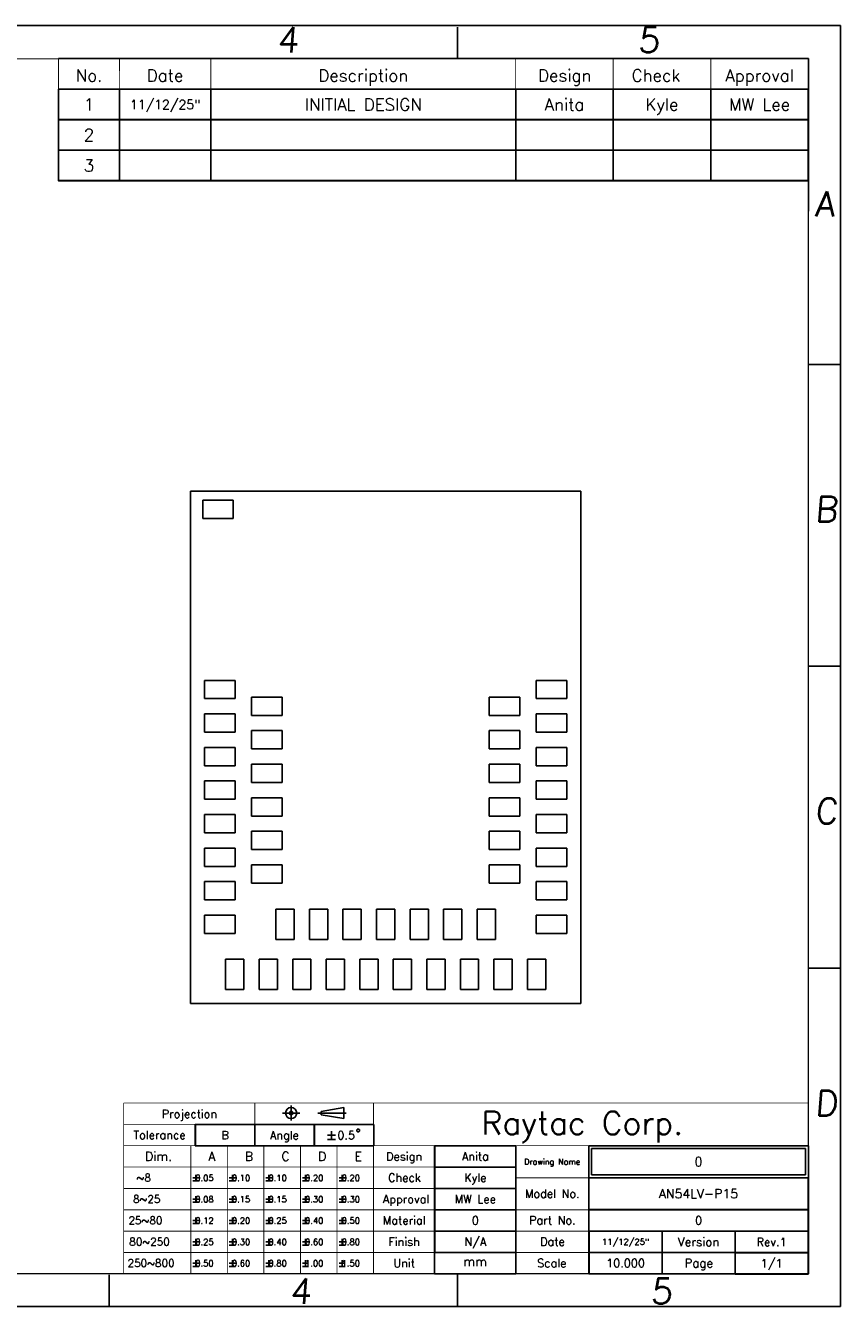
# Model space of a CAD drawing. Header units: millimetres. Extents: x 0 to 297, y 0 to 210.
# Tile 2 of 2: x 163 to 297, y 0 to 210. Entities that reach past the tile are written whole.
import ezdxf

# ---------------------------------------------------------------- set-up
doc = ezdxf.new("R2010")
doc.units = ezdxf.units.MM
doc.header["$LTSCALE"] = 16.335
doc.linetypes.add('CENTER', pattern=[0.6, 0.375, -0.075, 0.075, -0.075])
doc.layers.get('0').update_dxf_attribs({"linetype": 'CONTINUOUS'})
doc.layers.add('DEFAULT_1', color=7, linetype='CENTER')
doc.styles.get("Standard").update_dxf_attribs({"font": 'romans.ttf'})

msp = doc.modelspace()

# ---------------------------------------------------------------- linework, layer by layer
at = {"color": 7, "linetype": 'Continuous'}
for p, q in [((0, 210), (297, 210)), ((297, 0), (297, 210)), ((234.173, 204.558), (234.173, 209.751)), ((168.763, 204.583), (291.763, 204.583)), ((291.763, 204.583), (291.763, 179.583)), ((168.741, 199.557), (291.741, 199.557)), ((168.741, 199.557), (168.741, 184.557)), ((168.763, 199.583), (291.763, 199.583)), ((178.741, 199.557), (178.741, 184.557)), ((193.741, 199.557), (193.741, 184.557)), ((243.741, 199.557), (243.741, 184.557)), ((259.741, 199.557), (259.741, 184.557)), ((275.741, 199.557), (275.741, 184.557)), ((291.741, 199.557), (291.741, 184.557)), ((168.741, 194.557), (291.741, 194.557)), ((168.763, 194.583), (291.763, 194.583)), ((168.741, 189.557), (291.741, 189.557)), ((168.763, 189.583), (291.763, 189.583)), ((168.741, 184.557), (291.741, 184.557)), ((168.763, 184.583), (291.763, 184.583)), ((291.734, 154.454), (297, 154.454)), ((190.412, 133.649), (190.412, 49.649)), ((254.412, 133.649), (190.412, 133.649)), ((254.412, 49.649), (254.412, 133.649)), ((192.412, 132.199), (192.412, 129.199)), ((197.412, 132.199), (192.412, 132.199)), ((197.412, 129.199), (197.412, 132.199)), ((192.412, 129.199), (197.412, 129.199)), ((291.734, 104.953), (297, 104.953)), ((192.712, 102.649), (192.712, 99.649)), ((197.712, 102.649), (192.712, 102.649)), ((197.712, 99.649), (197.712, 102.649)), ((252.112, 102.649), (247.112, 102.649)), ((247.112, 102.649), (247.112, 99.649)), ((252.112, 99.649), (252.112, 102.649)), ((192.712, 99.649), (197.712, 99.649)), ((200.412, 99.899), (200.412, 96.899)), ((205.412, 99.899), (200.412, 99.899)), ((205.412, 96.899), (205.412, 99.899)), ((244.412, 99.899), (239.412, 99.899)), ((239.412, 99.899), (239.412, 96.899)), ((244.412, 96.899), (244.412, 99.899)), ((247.112, 99.649), (252.112, 99.649)), ((192.712, 97.149), (192.712, 94.149)), ((197.712, 97.149), (192.712, 97.149)), ((197.712, 94.149), (197.712, 97.149)), ((200.412, 96.899), (205.412, 96.899)), ((239.412, 96.899), (244.412, 96.899)), ((252.112, 97.149), (247.112, 97.149)), ((247.112, 97.149), (247.112, 94.149)), ((252.112, 94.149), (252.112, 97.149)), ((192.712, 94.149), (197.712, 94.149)), ((200.412, 94.399), (200.412, 91.399)), ((205.412, 94.399), (200.412, 94.399)), ((205.412, 91.399), (205.412, 94.399)), ((244.412, 94.399), (239.412, 94.399)), ((239.412, 94.399), (239.412, 91.399)), ((244.412, 91.399), (244.412, 94.399)), ((247.112, 94.149), (252.112, 94.149)), ((192.712, 91.649), (192.712, 88.649)), ((197.712, 91.649), (192.712, 91.649)), ((197.712, 88.649), (197.712, 91.649)), ((200.412, 91.399), (205.412, 91.399)), ((239.412, 91.399), (244.412, 91.399)), ((252.112, 91.649), (247.112, 91.649)), ((247.112, 91.649), (247.112, 88.649)), ((252.112, 88.649), (252.112, 91.649)), ((192.712, 88.649), (197.712, 88.649)), ((200.412, 88.899), (200.412, 85.899)), ((205.412, 88.899), (200.412, 88.899)), ((205.412, 85.899), (205.412, 88.899)), ((244.412, 88.899), (239.412, 88.899)), ((239.412, 88.899), (239.412, 85.899)), ((244.412, 85.899), (244.412, 88.899)), ((247.112, 88.649), (252.112, 88.649)), ((192.712, 86.149), (192.712, 83.149)), ((197.712, 86.149), (192.712, 86.149)), ((197.712, 83.149), (197.712, 86.149)), ((252.112, 86.149), (247.112, 86.149)), ((247.112, 86.149), (247.112, 83.149)), ((252.112, 83.149), (252.112, 86.149)), ((200.412, 85.899), (205.412, 85.899)), ((239.412, 85.899), (244.412, 85.899)), ((192.712, 83.149), (197.712, 83.149)), ((200.412, 83.399), (200.412, 80.399)), ((205.412, 83.399), (200.412, 83.399)), ((205.412, 80.399), (205.412, 83.399)), ((244.412, 83.399), (239.412, 83.399)), ((239.412, 83.399), (239.412, 80.399)), ((244.412, 80.399), (244.412, 83.399)), ((247.112, 83.149), (252.112, 83.149)), ((192.712, 80.649), (192.712, 77.649)), ((197.712, 80.649), (192.712, 80.649)), ((197.712, 77.649), (197.712, 80.649)), ((200.412, 80.399), (205.412, 80.399)), ((239.412, 80.399), (244.412, 80.399)), ((252.112, 80.649), (247.112, 80.649)), ((247.112, 80.649), (247.112, 77.649)), ((252.112, 77.649), (252.112, 80.649)), ((200.412, 77.899), (200.412, 74.899)), ((205.412, 77.899), (200.412, 77.899)), ((205.412, 74.899), (205.412, 77.899)), ((244.412, 77.899), (239.412, 77.899)), ((239.412, 77.899), (239.412, 74.899)), ((244.412, 74.899), (244.412, 77.899)), ((192.712, 77.649), (197.712, 77.649)), ((247.112, 77.649), (252.112, 77.649)), ((192.712, 75.149), (192.712, 72.149)), ((197.712, 75.149), (192.712, 75.149)), ((197.712, 72.149), (197.712, 75.149)), ((200.412, 74.899), (205.412, 74.899)), ((239.412, 74.899), (244.412, 74.899)), ((252.112, 75.149), (247.112, 75.149)), ((247.112, 75.149), (247.112, 72.149)), ((252.112, 72.149), (252.112, 75.149)), ((192.712, 72.149), (197.712, 72.149)), ((200.412, 72.399), (200.412, 69.399)), ((205.412, 72.399), (200.412, 72.399)), ((205.412, 69.399), (205.412, 72.399)), ((244.412, 72.399), (239.412, 72.399)), ((239.412, 72.399), (239.412, 69.399)), ((244.412, 69.399), (244.412, 72.399)), ((247.112, 72.149), (252.112, 72.149)), ((192.712, 69.649), (192.712, 66.649)), ((197.712, 69.649), (192.712, 69.649)), ((197.712, 66.649), (197.712, 69.649)), ((200.412, 69.399), (205.412, 69.399)), ((239.412, 69.399), (244.412, 69.399)), ((252.112, 69.649), (247.112, 69.649)), ((247.112, 69.649), (247.112, 66.649)), ((252.112, 66.649), (252.112, 69.649)), ((192.712, 66.649), (197.712, 66.649)), ((207.412, 65.149), (204.412, 65.149)), ((204.412, 65.149), (204.412, 60.149)), ((207.412, 60.149), (207.412, 65.149)), ((212.912, 65.149), (209.912, 65.149)), ((209.912, 65.149), (209.912, 60.149)), ((212.912, 60.149), (212.912, 65.149)), ((218.412, 65.149), (215.412, 65.149)), ((215.412, 65.149), (215.412, 60.149)), ((218.412, 60.149), (218.412, 65.149)), ((223.912, 65.149), (220.912, 65.149)), ((220.912, 65.149), (220.912, 60.149)), ((223.912, 60.149), (223.912, 65.149)), ((229.412, 65.149), (226.412, 65.149)), ((226.412, 65.149), (226.412, 60.149)), ((229.412, 60.149), (229.412, 65.149)), ((234.912, 65.149), (231.912, 65.149)), ((231.912, 65.149), (231.912, 60.149)), ((234.912, 60.149), (234.912, 65.149)), ((240.412, 65.149), (237.412, 65.149)), ((237.412, 65.149), (237.412, 60.149)), ((240.412, 60.149), (240.412, 65.149)), ((247.112, 66.649), (252.112, 66.649)), ((192.712, 64.149), (192.712, 61.149)), ((197.712, 64.149), (192.712, 64.149)), ((197.712, 61.149), (197.712, 64.149)), ((252.112, 64.149), (247.112, 64.149)), ((247.112, 64.149), (247.112, 61.149)), ((252.112, 61.149), (252.112, 64.149)), ((192.712, 61.149), (197.712, 61.149)), ((247.112, 61.149), (252.112, 61.149)), ((204.412, 60.149), (207.412, 60.149)), ((209.912, 60.149), (212.912, 60.149)), ((215.412, 60.149), (218.412, 60.149)), ((220.912, 60.149), (223.912, 60.149)), ((226.412, 60.149), (229.412, 60.149)), ((231.912, 60.149), (234.912, 60.149)), ((237.412, 60.149), (240.412, 60.149)), ((199.162, 56.949), (196.162, 56.949)), ((196.162, 56.949), (196.162, 51.949)), ((199.162, 51.949), (199.162, 56.949)), ((204.662, 56.949), (201.662, 56.949)), ((201.662, 56.949), (201.662, 51.949)), ((204.662, 51.949), (204.662, 56.949)), ((210.162, 56.949), (207.162, 56.949)), ((207.162, 56.949), (207.162, 51.949)), ((210.162, 51.949), (210.162, 56.949)), ((215.662, 56.949), (212.662, 56.949)), ((212.662, 56.949), (212.662, 51.949)), ((215.662, 51.949), (215.662, 56.949)), ((221.162, 56.949), (218.162, 56.949)), ((218.162, 56.949), (218.162, 51.949)), ((221.162, 51.949), (221.162, 56.949)), ((226.662, 56.949), (223.662, 56.949)), ((223.662, 56.949), (223.662, 51.949)), ((226.662, 51.949), (226.662, 56.949)), ((232.162, 56.949), (229.162, 56.949)), ((229.162, 56.949), (229.162, 51.949)), ((232.162, 51.949), (232.162, 56.949)), ((237.662, 56.949), (234.662, 56.949)), ((234.662, 56.949), (234.662, 51.949)), ((237.662, 51.949), (237.662, 56.949)), ((243.162, 56.949), (240.162, 56.949)), ((240.162, 56.949), (240.162, 51.949)), ((243.162, 51.949), (243.162, 56.949)), ((248.662, 56.949), (245.662, 56.949)), ((245.662, 56.949), (245.662, 51.949)), ((248.662, 51.949), (248.662, 56.949)), ((291.734, 55.452), (297, 55.452)), ((196.162, 51.949), (199.162, 51.949)), ((201.662, 51.949), (204.662, 51.949)), ((207.162, 51.949), (210.162, 51.949)), ((212.662, 51.949), (215.662, 51.949)), ((218.162, 51.949), (221.162, 51.949)), ((223.662, 51.949), (226.662, 51.949)), ((229.162, 51.949), (232.162, 51.949)), ((234.662, 51.949), (237.662, 51.949)), ((240.162, 51.949), (243.162, 51.949)), ((245.662, 51.949), (248.662, 51.949)), ((190.412, 49.649), (254.412, 49.649)), ((211.823, 31.981), (215.542, 32.61)), ((211.823, 31.409), (211.823, 31.981)), ((215.542, 30.779), (215.542, 32.61)), ((191.19, 29.827), (220.44, 29.827)), ((191.19, 29.827), (191.19, 26.327)), ((191.193, 29.823), (200.943, 29.823)), ((191.193, 29.823), (191.193, 26.323)), ((200.94, 29.827), (200.94, 26.327)), ((200.943, 29.823), (200.943, 26.323)), ((210.69, 29.827), (210.69, 26.327)), ((210.723, 29.808), (220.473, 29.808)), ((210.723, 29.808), (210.723, 26.308)), ((211.823, 31.409), (215.542, 30.779)), ((220.473, 29.808), (220.473, 26.308)), ((212.845, 28.058), (214.195, 28.058)), ((212.845, 27.383), (214.195, 27.383)), ((213.52, 28.733), (213.52, 27.383)), ((191.19, 26.327), (220.44, 26.327)), ((191.193, 26.323), (200.943, 26.323)), ((210.723, 26.308), (220.473, 26.308)), ((230.441, 26.344), (243.741, 26.344)), ((230.441, 26.344), (230.441, 5.344)), ((230.48, 26.347), (243.78, 26.347)), ((230.48, 26.347), (230.48, 8.847)), ((243.741, 26.344), (243.741, 5.344)), ((243.78, 26.347), (243.78, 8.847)), ((255.756, 26.325), (291.756, 26.325)), ((255.756, 26.325), (255.756, 5.325)), ((256.184, 25.898), (291.284, 25.898)), ((256.184, 25.898), (256.184, 21.548)), ((291.284, 25.898), (256.184, 25.898)), ((256.184, 25.898), (256.184, 21.548)), ((291.284, 25.898), (291.284, 21.548)), ((291.284, 21.548), (291.284, 25.898)), ((291.756, 26.325), (291.756, 5.325)), ((190.763, 21.063), (191.763, 21.063)), ((191.263, 21.563), (191.263, 20.563)), ((196.763, 21.063), (197.763, 21.063)), ((197.263, 21.563), (197.263, 20.563)), ((202.763, 21.063), (203.763, 21.063)), ((203.263, 21.563), (203.263, 20.563)), ((208.763, 21.063), (209.763, 21.063)), ((209.263, 21.563), (209.263, 20.563)), ((214.763, 21.063), (215.763, 21.063)), ((215.263, 21.563), (215.263, 20.563)), ((230.441, 22.844), (243.741, 22.844)), ((230.48, 22.847), (243.78, 22.847)), ((255.721, 21.093), (291.721, 21.093)), ((255.721, 21.093), (255.721, 15.873)), ((255.756, 21.075), (291.756, 21.075)), ((256.184, 21.548), (291.284, 21.548)), ((256.184, 21.548), (291.284, 21.548)), ((291.721, 21.093), (291.721, 15.873)), ((190.763, 20.563), (191.763, 20.563)), ((196.763, 20.563), (197.763, 20.563)), ((202.763, 20.563), (203.763, 20.563)), ((208.763, 20.563), (209.763, 20.563)), ((214.763, 20.563), (215.763, 20.563)), ((230.441, 19.344), (243.741, 19.344)), ((230.48, 19.347), (243.78, 19.347)), ((190.763, 17.563), (191.763, 17.563)), ((190.763, 17.063), (191.763, 17.063)), ((191.263, 18.063), (191.263, 17.063)), ((196.763, 17.563), (197.763, 17.563)), ((196.763, 17.063), (197.763, 17.063)), ((197.263, 18.063), (197.263, 17.063)), ((202.763, 17.563), (203.763, 17.563)), ((202.763, 17.063), (203.763, 17.063)), ((203.263, 18.063), (203.263, 17.063)), ((208.763, 17.563), (209.763, 17.563)), ((208.763, 17.063), (209.763, 17.063)), ((209.263, 18.063), (209.263, 17.063)), ((214.763, 17.563), (215.763, 17.563)), ((214.763, 17.063), (215.763, 17.063)), ((215.263, 18.063), (215.263, 17.063)), ((230.441, 15.844), (243.741, 15.844)), ((230.48, 15.847), (243.78, 15.847)), ((255.721, 15.873), (291.721, 15.873)), ((255.739, 15.846), (291.739, 15.846)), ((255.739, 15.846), (255.739, 12.346)), ((255.756, 15.825), (291.756, 15.825)), ((291.739, 15.846), (291.739, 12.346)), ((190.763, 14.063), (191.763, 14.063)), ((190.763, 13.563), (191.763, 13.563)), ((191.263, 14.563), (191.263, 13.563)), ((196.763, 14.063), (197.763, 14.063)), ((196.763, 13.563), (197.763, 13.563)), ((197.263, 14.563), (197.263, 13.563)), ((202.763, 14.063), (203.763, 14.063)), ((202.763, 13.563), (203.763, 13.563)), ((203.263, 14.563), (203.263, 13.563)), ((208.763, 14.063), (209.763, 14.063)), ((208.763, 13.563), (209.763, 13.563)), ((209.263, 14.563), (209.263, 13.563)), ((214.763, 14.063), (215.763, 14.063)), ((214.763, 13.563), (215.763, 13.563)), ((215.263, 14.563), (215.263, 13.563)), ((190.763, 10.563), (191.763, 10.563)), ((191.263, 11.063), (191.263, 10.063)), ((196.763, 10.563), (197.763, 10.563)), ((197.263, 11.063), (197.263, 10.063)), ((202.763, 10.563), (203.763, 10.563)), ((203.263, 11.063), (203.263, 10.063)), ((208.763, 10.563), (209.763, 10.563)), ((209.263, 11.063), (209.263, 10.063)), ((214.763, 10.563), (215.763, 10.563)), ((215.263, 11.063), (215.263, 10.063)), ((230.441, 12.344), (243.741, 12.344)), ((230.48, 12.347), (243.78, 12.347)), ((255.739, 12.346), (291.739, 12.346)), ((255.756, 12.325), (291.756, 12.325)), ((255.765, 12.345), (267.765, 12.345)), ((255.765, 12.345), (255.765, 5.345)), ((267.756, 12.325), (267.756, 5.325)), ((267.765, 12.345), (267.765, 5.345)), ((279.718, 12.307), (291.718, 12.307)), ((279.718, 12.307), (279.718, 5.307)), ((279.756, 12.325), (279.756, 5.325)), ((291.718, 12.307), (291.718, 5.307)), ((190.763, 10.063), (191.763, 10.063)), ((196.763, 10.063), (197.763, 10.063)), ((202.763, 10.063), (203.763, 10.063)), ((208.763, 10.063), (209.763, 10.063)), ((214.763, 10.063), (215.763, 10.063)), ((230.441, 8.844), (243.741, 8.844)), ((230.48, 8.847), (243.78, 8.847)), ((255.756, 8.825), (291.756, 8.825)), ((255.765, 8.845), (267.765, 8.845)), ((279.718, 8.807), (291.718, 8.807)), ((190.763, 7.063), (191.763, 7.063)), ((190.763, 6.563), (191.763, 6.563)), ((191.263, 7.563), (191.263, 6.563)), ((196.763, 7.063), (197.763, 7.063)), ((196.763, 6.563), (197.763, 6.563)), ((197.263, 7.563), (197.263, 6.563)), ((202.763, 7.063), (203.763, 7.063)), ((202.763, 6.563), (203.763, 6.563)), ((203.263, 7.563), (203.263, 6.563)), ((208.763, 7.063), (209.763, 7.063)), ((208.763, 6.563), (209.763, 6.563)), ((209.263, 7.563), (209.263, 6.563)), ((214.763, 7.063), (215.763, 7.063)), ((214.763, 6.563), (215.763, 6.563)), ((215.263, 7.563), (215.263, 6.563)), ((177.058, 5.192), (177.058, 0)), ((230.441, 5.344), (243.741, 5.344)), ((234.173, 5.192), (234.173, 0)), ((255.756, 5.325), (291.756, 5.325)), ((255.765, 5.345), (267.765, 5.345)), ((279.718, 5.307), (291.718, 5.307)), ((0, 0), (297, 0))]:
    msp.add_line(p, q, dxfattribs=at)
for points, const_width in [([(5.266, 204.558), (291.734, 204.558)], 0.2), ([(168.734, 204.558), (168.737, 184.485)], 0.15), ([(178.717, 184.521), (178.734, 204.558)], 0.15), ([(193.75, 184.554), (193.734, 204.558)], 0.15), ([(243.734, 204.558), (243.729, 184.494)], 0.15), ([(259.734, 204.558), (259.727, 184.534)], 0.15), ([(275.734, 204.558), (275.741, 184.495)], 0.15), ([(291.734, 204.558), (291.734, 5.348)], 0.2), ([(168.734, 199.558), (291.734, 199.558)], 0.15), ([(168.734, 194.558), (291.734, 194.558)], 0.15), ([(168.734, 189.558), (291.734, 189.558)], 0.15), ([(168.734, 184.558), (291.734, 184.558)], 0.15), ([(179.434, 33.348), (291.734, 33.348)], 0.15), ([(179.434, 5.348), (179.434, 33.348)], 0.15), ([(200.934, 26.348), (200.934, 33.348)], 0.15), ([(220.434, 5.348), (220.434, 33.348)], 0.15), ([(179.434, 29.848), (220.43, 29.848)], 0.15), ([(191.184, 26.348), (191.184, 29.848)], 0.15), ([(210.684, 26.348), (210.684, 29.848)], 0.15), ([(179.434, 26.348), (291.734, 26.348)], 0.15), ([(190.434, 5.348), (190.434, 26.348)], 0.15), ([(196.434, 26.348), (196.434, 5.348)], 0.15), ([(202.434, 26.348), (202.434, 5.348)], 0.15), ([(208.434, 26.348), (208.434, 5.348)], 0.15), ([(214.434, 26.348), (214.434, 5.348)], 0.15), ([(230.434, 5.348), (230.434, 26.348)], 0.15), ([(243.734, 5.348), (243.734, 26.348)], 0.15), ([(255.734, 5.348), (255.734, 26.348)], 0.15), ([(179.434, 22.848), (243.734, 22.848)], 0.15), ([(243.734, 21.098), (291.734, 21.098)], 0.15), ([(179.434, 19.348), (243.734, 19.348)], 0.15), ([(179.434, 15.848), (291.734, 15.848)], 0.15), ([(179.434, 12.348), (291.734, 12.348)], 0.15), ([(267.734, 5.348), (267.734, 12.348)], 0.15), ([(279.734, 5.348), (279.734, 12.348)], 0.15), ([(291.734, 8.848), (179.434, 8.848)], 0.15), ([(291.734, 5.348), (5.266, 5.348)], 0.2)]:
    msp.add_lwpolyline(points, dxfattribs=dict(at, const_width=const_width))
msp.add_lwpolyline([(217.676, 28.958), (217.676, 28.733), (217.789, 28.621), (218.014, 28.621), (218.126, 28.733), (218.126, 28.958), (218.014, 29.071), (217.789, 29.071), (217.676, 28.958)], dxfattribs=at)
for radius in [0.915, 0.288]:
    msp.add_circle((206.909, 31.695), radius, dxfattribs=at)
at = {"layer": 'DEFAULT_1', "color": 7, "linetype": 'CENTER'}
for p, q in [((205.508, 31.695), (208.329, 31.695)), ((206.909, 32.936), (206.909, 30.453)), ((211.305, 31.695), (215.911, 31.695))]:
    msp.add_line(p, q, dxfattribs=at)

# ---------------------------------------------------------------- texts
at = {"color": 7, "linetype": 'Continuous', "line_spacing_factor": 0.9}
for s, insert, char_height, width, attachment_point in [('\\Q5.0;4', (204.577, 209.747), 4.15, 5.97957, 1), ('\\Q5.0;5', (263.769, 209.747), 4.15, 5.97957, 1), ('No.', (173.762, 202.813), 2, 4.92473, 2), ('Date', (186.227, 202.813), 2, 6.75986, 2), ('Description', (218.734, 202.813), 2, 16.65233, 2), ('Design', (251.775, 202.813), 2, 9.84946, 2), ('Check', (266.745, 202.813), 2, 9.33333, 2), ('Approval', (283.741, 202.813), 2, 12.6595, 2), ('1', (173.741, 198.057), 2, 1.92115, 2), ('11/12/25"', (186.241, 197.807), 1.5, 12.83871, 2), ('INITIAL DESIGN', (218.741, 198.057), 2, 22.05735, 2), ('Anita', (251.741, 198.057), 2, 7.36201, 2), ('Kyle', (267.741, 198.057), 2, 6.19355, 2), ('MW Lee', (283.741, 198.057), 2, 11.64158, 2), ('2', (173.741, 193.057), 2, 1.92115, 2), ('3', (173.741, 188.057), 2, 1.92115, 2), ('\\Q5.0;A', (292.787, 182.827), 4.15, 5.39946, 1), ('\\Q5.0;B', (292.787, 132.8), 4.15, 7.45215, 1), ('\\Q5.0;C', (292.787, 83.299), 4.15, 7.45215, 1), ('\\Q5.0;D', (292.787, 35.378), 4.15, 6.29194, 1), ('Projection', (190.218, 32.238), 1.35, 10.25806, 2), ('Raytac Corp.', (254.682, 31.963), 3.8, 38.87168, 2), ('Tolerance', (185.323, 28.773), 1.35, 9.65323, 2), ('B', (196.068, 28.748), 1.35, 1.61613, 2), ('Angle', (205.811, 28.74), 1.35, 5.34677, 2), ('{\\ftxt;\\W0.0001;\\H0.0001;\\~}{\\ftxt;\\W1.3333333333;\\H1.35; }{\\ftxt;\\W0.0001;\\H0.0001;\\~}0.5{\\ftxt;\\W0.0001;\\H0.0001;\\~}{\\ftxt;\\W0.6666666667;\\H1.35; }{\\ftxt;\\W0.0001;\\H0.0001;\\~}', (215.598, 28.733), 1.35, 8.93468, 2), ('Dim.', (182.93, 25.347), 1.5, 5, 1), ('A', (193.315, 25.347), 1.5, 1.30108, 1), ('B', (199.315, 25.347), 1.5, 1.7957, 1), ('C', (205.315, 25.347), 1.5, 1.7957, 1), ('D', (211.315, 25.347), 1.5, 1.51613, 1), ('E', (217.315, 25.347), 1.5, 1.37097, 1), ('Design', (225.437, 25.256), 1.35, 6.64839, 2), ('Anita', (237.13, 25.272), 1.35, 4.96935, 2), ('Drawing Name', (249.73, 24.193), 0.95, 10.56918, 2), ('0 ', (273.734, 24.473), 1.5, 2.95699, 2), ('   ~8', (178.982, 21.722), 1.25, 6.48746, 1), ('{\\ftxt;\\W0.0001;\\H0.0001;\\~}{\\ftxt;\\W1.1666666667;\\H1.0; }{\\ftxt;\\W0.0001;\\H0.0001;\\~}0.05', (190.763, 21.563), 1, 6.80914, 1), ('{\\ftxt;\\W0.0001;\\H0.0001;\\~}{\\ftxt;\\W1.1666666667;\\H1.0; }{\\ftxt;\\W0.0001;\\H0.0001;\\~}0.10', (196.763, 21.563), 1, 6.80914, 1), ('{\\ftxt;\\W0.0001;\\H0.0001;\\~}{\\ftxt;\\W1.1666666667;\\H1.0; }{\\ftxt;\\W0.0001;\\H0.0001;\\~}0.10', (202.763, 21.563), 1, 6.80914, 1), ('{\\ftxt;\\W0.0001;\\H0.0001;\\~}{\\ftxt;\\W1.1666666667;\\H1.0; }{\\ftxt;\\W0.0001;\\H0.0001;\\~}0.20', (208.763, 21.563), 1, 6.80914, 1), ('{\\ftxt;\\W0.0001;\\H0.0001;\\~}{\\ftxt;\\W1.1666666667;\\H1.0; }{\\ftxt;\\W0.0001;\\H0.0001;\\~}0.20', (214.763, 21.563), 1, 6.80914, 1), ('Check', (225.492, 21.775), 1.35, 6.3, 2), ('Kyle', (237.13, 21.772), 1.35, 4.18065, 2), ('Model No.', (249.743, 19.154), 1.35, 10.41774, 2), ('AN54LV-P15', (273.721, 19.233), 1.5, 14.49462, 2), ('  8~25', (179.261, 18.222), 1.25, 7.62545, 1), ('{\\ftxt;\\W0.0001;\\H0.0001;\\~}{\\ftxt;\\W1.1666666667;\\H1.0; }{\\ftxt;\\W0.0001;\\H0.0001;\\~}0.08', (190.763, 18.063), 1, 6.80914, 1), ('{\\ftxt;\\W0.0001;\\H0.0001;\\~}{\\ftxt;\\W1.1666666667;\\H1.0; }{\\ftxt;\\W0.0001;\\H0.0001;\\~}0.15', (196.763, 18.063), 1, 6.80914, 1), ('{\\ftxt;\\W0.0001;\\H0.0001;\\~}{\\ftxt;\\W1.1666666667;\\H1.0; }{\\ftxt;\\W0.0001;\\H0.0001;\\~}0.15', (202.763, 18.063), 1, 6.80914, 1), ('{\\ftxt;\\W0.0001;\\H0.0001;\\~}{\\ftxt;\\W1.1666666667;\\H1.0; }{\\ftxt;\\W0.0001;\\H0.0001;\\~}0.30', (208.763, 18.063), 1, 6.80914, 1), ('{\\ftxt;\\W0.0001;\\H0.0001;\\~}{\\ftxt;\\W1.1666666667;\\H1.0; }{\\ftxt;\\W0.0001;\\H0.0001;\\~}0.30', (214.763, 18.063), 1, 6.80914, 1), ('Approval', (225.76, 18.268), 1.35, 8.54516, 2), ('MW Lee', (237.13, 18.272), 1.35, 7.85806, 2), (' 25~80', (179.37, 14.722), 1.25, 7.56272, 1), ('Material', (225.455, 14.776), 1.35, 7.91613, 2), ('0 ', (237.13, 14.772), 1.35, 2.66129, 2), ('Part No.', (249.762, 14.8), 1.35, 8.9371, 2), ('0 ', (273.739, 14.771), 1.35, 2.66129, 2), ('{\\ftxt;\\W0.0001;\\H0.0001;\\~}{\\ftxt;\\W1.1666666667;\\H1.0; }{\\ftxt;\\W0.0001;\\H0.0001;\\~}0.12', (190.763, 14.563), 1, 6.80914, 1), ('{\\ftxt;\\W0.0001;\\H0.0001;\\~}{\\ftxt;\\W1.1666666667;\\H1.0; }{\\ftxt;\\W0.0001;\\H0.0001;\\~}0.20', (196.763, 14.563), 1, 6.80914, 1), ('{\\ftxt;\\W0.0001;\\H0.0001;\\~}{\\ftxt;\\W1.1666666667;\\H1.0; }{\\ftxt;\\W0.0001;\\H0.0001;\\~}0.25', (202.763, 14.563), 1, 6.80914, 1), ('{\\ftxt;\\W0.0001;\\H0.0001;\\~}{\\ftxt;\\W1.1666666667;\\H1.0; }{\\ftxt;\\W0.0001;\\H0.0001;\\~}0.40', (208.763, 14.563), 1, 6.80914, 1), ('{\\ftxt;\\W0.0001;\\H0.0001;\\~}{\\ftxt;\\W1.1666666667;\\H1.0; }{\\ftxt;\\W0.0001;\\H0.0001;\\~}0.50', (214.763, 14.563), 1, 6.80914, 1), (' 80~250', (179.507, 11.222), 1.25, 8.76344, 1), ('{\\ftxt;\\W0.0001;\\H0.0001;\\~}{\\ftxt;\\W1.1666666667;\\H1.0; }{\\ftxt;\\W0.0001;\\H0.0001;\\~}0.25', (190.763, 11.063), 1, 6.80914, 1), ('{\\ftxt;\\W0.0001;\\H0.0001;\\~}{\\ftxt;\\W1.1666666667;\\H1.0; }{\\ftxt;\\W0.0001;\\H0.0001;\\~}0.30', (196.763, 11.063), 1, 6.80914, 1), ('{\\ftxt;\\W0.0001;\\H0.0001;\\~}{\\ftxt;\\W1.1666666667;\\H1.0; }{\\ftxt;\\W0.0001;\\H0.0001;\\~}0.40', (202.763, 11.063), 1, 6.80914, 1), ('{\\ftxt;\\W0.0001;\\H0.0001;\\~}{\\ftxt;\\W1.1666666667;\\H1.0; }{\\ftxt;\\W0.0001;\\H0.0001;\\~}0.60', (208.763, 11.063), 1, 6.80914, 1), ('{\\ftxt;\\W0.0001;\\H0.0001;\\~}{\\ftxt;\\W1.1666666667;\\H1.0; }{\\ftxt;\\W0.0001;\\H0.0001;\\~}0.80', (214.763, 11.063), 1, 6.80914, 1), ('Finish', (225.434, 11.275), 1.35, 5.82097, 2), ('N/A ', (237.13, 11.272), 1.35, 5.39032, 2), ('Date', (249.781, 11.288), 1.35, 4.5629, 2), ('11/12/25"', (261.765, 11.095), 1, 8.55914, 2), ('Version', (273.758, 11.284), 1.42, 7.69039, 2), ('Rev.1', (285.718, 11.232), 1.35, 5.54032, 2), ('250~800', (180.08, 7.722), 1.25, 8.70072, 1), ('{\\ftxt;\\W0.0001;\\H0.0001;\\~}{\\ftxt;\\W1.1666666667;\\H1.0; }{\\ftxt;\\W0.0001;\\H0.0001;\\~}0.50', (190.763, 7.563), 1, 6.80914, 1), ('{\\ftxt;\\W0.0001;\\H0.0001;\\~}{\\ftxt;\\W1.1666666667;\\H1.0; }{\\ftxt;\\W0.0001;\\H0.0001;\\~}0.60', (196.763, 7.563), 1, 6.80914, 1), ('{\\ftxt;\\W0.0001;\\H0.0001;\\~}{\\ftxt;\\W1.1666666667;\\H1.0; }{\\ftxt;\\W0.0001;\\H0.0001;\\~}0.80', (202.763, 7.563), 1, 6.80914, 1), ('{\\ftxt;\\W0.0001;\\H0.0001;\\~}{\\ftxt;\\W1.1666666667;\\H1.0; }{\\ftxt;\\W0.0001;\\H0.0001;\\~}1.00', (208.763, 7.563), 1, 6.80914, 1), ('{\\ftxt;\\W0.0001;\\H0.0001;\\~}{\\ftxt;\\W1.1666666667;\\H1.0; }{\\ftxt;\\W0.0001;\\H0.0001;\\~}1.50', (214.763, 7.563), 1, 6.80914, 1), ('Unit', (225.445, 7.778), 1.35, 3.99194, 2), ('mm', (237.094, 8.111), 1.5, 4.30108, 2), ('Scale', (249.667, 7.776), 1.35, 5.40968, 2), ('10.000', (261.765, 7.77), 1.35, 7.14677, 2), ('Page', (273.783, 7.81), 1.42, 5.26265, 2), ('1/1', (285.718, 7.732), 1.35, 4.02097, 2), ('\\Q5.0;4', (206.654, 4.572), 4.15, 5.97957, 1), ('\\Q5.0;5', (265.846, 4.572), 4.15, 5.97957, 1)]:
    msp.add_mtext(s, dxfattribs=dict(at, insert=insert, char_height=char_height, width=width, attachment_point=attachment_point))

doc.saveas('drawing.dxf')
